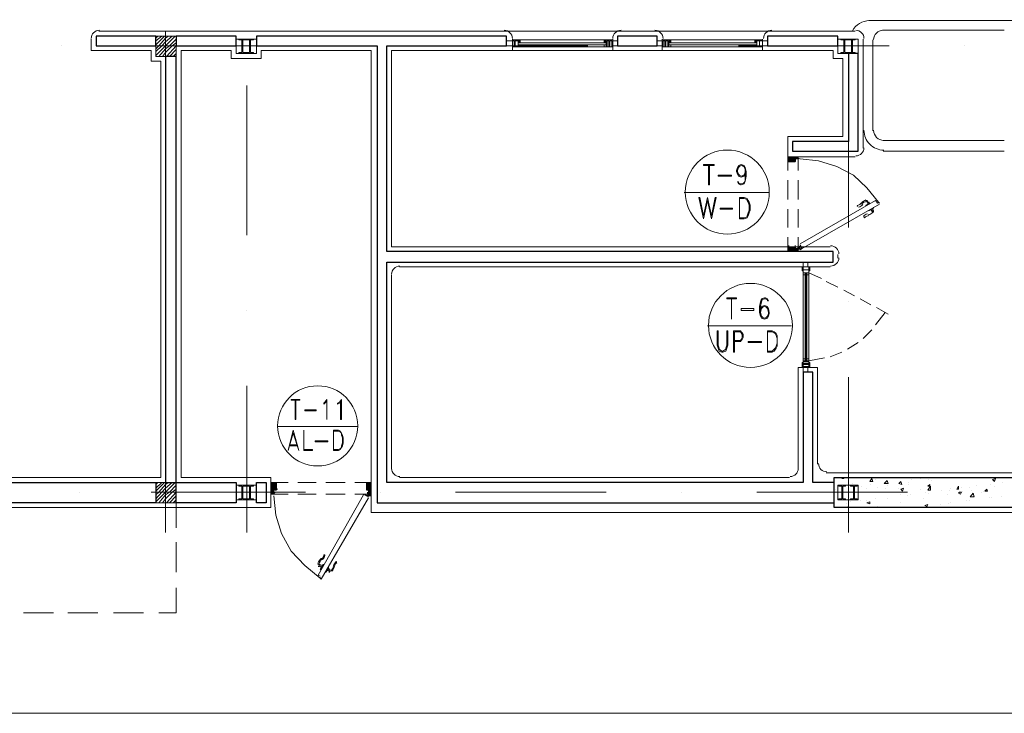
# Model space of a CAD drawing. Header units: metres. Extents: x 5.7 to 89.8, y 4 to 63.5.
# Tile 11 of 25: x 41.9 to 51.7, y 17.3 to 24.3. Entities that reach past the tile are written whole.
import ezdxf

# ---------------------------------------------------------------- set-up
doc = ezdxf.new("R2010")
doc.units = ezdxf.units.M
doc.header["$MEASUREMENT"] = 0
for name, color, linetype in [('PDF3_ax', 7, 'Continuous'), ('PDF3_column', 7, 'Continuous'), ('PDF3_door', 7, 'Continuous'), ('PDF3_furn', 7, 'Continuous'), ('PDF3_hatch-plan', 7, 'Continuous'), ('PDF3_khatchin', 7, 'Continuous'), ('PDF3_Layer5', 7, 'Continuous'), ('PDF3_shear wall', 7, 'Continuous'), ('PDF3_Sym Tip Win', 7, 'Continuous'), ('PDF3_wall', 7, 'Continuous'), ('PDF3_WIN', 7, 'Continuous')]:
    doc.layers.add(name, color=color, linetype=linetype)

msp = doc.modelspace()

# ---------------------------------------------------------------- linework, layer by layer
at = {"layer": 'PDF3_ax', "lineweight": 9}
for points in [[(42.2745, 23.9977), (42.2745, 23.9977)], [(43.0258, 23.9977), (44.5282, 23.9977)], [(45.2795, 23.9977), (45.2795, 23.9977)], [(46.0307, 23.9977), (47.5236, 23.9977)], [(48.2748, 23.9977), (48.2748, 23.9977)], [(49.026, 23.9977), (50.5285, 23.9977)], [(51.2797, 23.9977), (51.2797, 23.9977)], [(43.3147, 23.7377), (43.3147, 22.2352)], [(50.124, 23.6895), (50.124, 22.1871)], [(44.1237, 23.6029), (44.1237, 22.11)], [(43.3147, 21.484), (43.3147, 21.484)], [(50.124, 21.4455), (50.124, 21.4455)], [(44.1237, 21.3588), (44.1237, 21.3588)], [(43.3147, 20.7424), (43.3147, 19.1436)], [(50.124, 20.6942), (50.124, 19.1436)], [(44.1237, 20.6076), (44.1237, 19.1436)], [(42.4575, 19.5481), (42.4575, 19.5481)], [(43.2088, 19.5481), (44.7112, 19.5481)], [(45.4528, 19.5481), (45.4528, 19.5481)], [(46.2041, 19.5481), (47.7065, 19.5481)], [(48.4578, 19.5481), (48.4578, 19.5481)], [(49.209, 19.5481), (50.7115, 19.5481)], [(51.4531, 19.5481), (51.4531, 19.5481)]]:
    msp.add_lwpolyline(points, dxfattribs=at)
at = {"layer": 'PDF3_column', "lineweight": 18}
for points in [[(43.2184, 24.0748), (43.2377, 24.0941)], [(43.2184, 24.0459), (43.2762, 24.0941)], [(43.2184, 24.0074), (43.3051, 24.0941)], [(43.2184, 23.9688), (43.2473, 23.9977), (43.3147, 24.0748), (43.3436, 24.0941)], [(43.2184, 23.94), (43.2762, 23.9977), (43.3147, 24.0363), (43.3821, 24.0941)], [(43.2184, 23.9014), (43.3147, 23.9977), (43.411, 24.0941)], [(43.2473, 23.8918), (43.3147, 23.9688), (43.3532, 23.9977), (43.4207, 24.0652)], [(43.3147, 24.1422), (43.3147, 23.8436)], [(50.1914, 24.0652), (50.0469, 24.0652), (50.1914, 24.0652)], [(43.4688, 23.9977), (43.1702, 23.9977)], [(43.2858, 23.8918), (43.3147, 23.9303), (43.3821, 23.9977), (43.4207, 24.0266)], [(43.3147, 23.9977), (43.3147, 23.9977)], [(43.3243, 23.8918), (43.4207, 23.9977)], [(43.3532, 23.8918), (43.4207, 23.9592)], [(43.3918, 23.8918), (43.4207, 23.9207)], [(50.1914, 23.9207), (50.0469, 23.9207), (50.1914, 23.9207)], [(43.2184, 19.6252), (43.2377, 19.6444)], [(43.2184, 19.5867), (43.2762, 19.6444)], [(43.2184, 19.5578), (43.3051, 19.6444)], [(43.2184, 19.5192), (43.2473, 19.5481), (43.3147, 19.6252), (43.3436, 19.6444)], [(43.2184, 19.4807), (43.2762, 19.5481), (43.3147, 19.5867), (43.3821, 19.6444)], [(43.2184, 19.4518), (43.3147, 19.5481), (43.411, 19.6444)], [(43.3147, 19.6926), (43.3147, 19.394)], [(43.4688, 19.5481), (43.1702, 19.5481)], [(43.2473, 19.4422), (43.3147, 19.5192), (43.3532, 19.5481), (43.4207, 19.6155)], [(43.2858, 19.4422), (43.3147, 19.4807), (43.3821, 19.5481), (43.4207, 19.577)], [(43.3147, 19.5481), (43.3147, 19.5481)], [(43.3243, 19.4422), (43.4207, 19.5481)], [(50.1721, 19.6155), (50.0662, 19.6155), (50.1721, 19.6155)], [(43.3532, 19.4422), (43.4207, 19.5096)], [(43.3918, 19.4422), (43.4207, 19.4711)], [(50.1721, 19.4711), (50.0662, 19.4711), (50.1721, 19.4711)]]:
    msp.add_lwpolyline(points, dxfattribs=at)
for points in [[(43.4207, 23.8918), (43.2184, 23.8918), (43.2184, 24.0941), (43.4207, 24.0941)], [(44.0178, 24.0652), (44.22, 24.0652), (44.22, 23.9207), (44.0178, 23.9207)], [(44.0756, 23.9303), (44.0467, 23.9303), (44.0467, 23.9207), (44.1237, 23.9207), (44.1237, 23.9303), (44.0852, 23.9303), (44.0852, 24.0555), (44.1237, 24.0555), (44.1237, 24.0652), (44.0467, 24.0652), (44.0467, 24.0555), (44.0756, 24.0555)], [(44.1526, 23.9303), (44.1237, 23.9303), (44.1237, 23.9207), (44.1912, 23.9207), (44.1912, 23.9303), (44.1623, 23.9303), (44.1623, 24.0555), (44.1912, 24.0555), (44.1912, 24.0652), (44.1237, 24.0652), (44.1237, 24.0555), (44.1526, 24.0555)], [(50.018, 24.0652), (50.2203, 24.0652), (50.2203, 23.9207), (50.018, 23.9207)], [(50.0758, 23.9303), (50.0469, 23.9303), (50.0469, 23.9207), (50.124, 23.9207), (50.124, 23.9303), (50.0855, 23.9303), (50.0855, 24.0555), (50.124, 24.0555), (50.124, 24.0652), (50.0469, 24.0652), (50.0469, 24.0555), (50.0758, 24.0555)], [(50.1529, 23.9303), (50.124, 23.9303), (50.124, 23.9207), (50.1914, 23.9207), (50.1914, 23.9303), (50.1625, 23.9303), (50.1625, 24.0555), (50.1914, 24.0555), (50.1914, 24.0652), (50.124, 24.0652), (50.124, 24.0555), (50.1529, 24.0555)], [(43.4207, 19.4422), (43.2184, 19.4422), (43.2184, 19.6444), (43.4207, 19.6444)], [(44.0178, 19.6155), (44.22, 19.6155), (44.22, 19.4711), (44.0178, 19.4711)], [(44.0756, 19.4807), (44.0467, 19.4807), (44.0467, 19.4711), (44.1237, 19.4711), (44.1237, 19.4807), (44.0852, 19.4807), (44.0852, 19.6059), (44.1237, 19.6059), (44.1237, 19.6155), (44.0467, 19.6155), (44.0467, 19.6059), (44.0756, 19.6059)], [(44.1526, 19.4807), (44.1237, 19.4807), (44.1237, 19.4711), (44.1912, 19.4711), (44.1912, 19.4807), (44.1623, 19.4807), (44.1623, 19.6059), (44.1912, 19.6059), (44.1912, 19.6155), (44.1237, 19.6155), (44.1237, 19.6059), (44.1526, 19.6059)], [(50.018, 19.6155), (50.2203, 19.6155), (50.2203, 19.4711), (50.018, 19.4711)], [(50.0566, 19.4807), (50.0277, 19.4807), (50.0277, 19.4711), (50.0951, 19.4711), (50.0951, 19.4807), (50.0662, 19.4807), (50.0662, 19.6059), (50.0951, 19.6059), (50.0951, 19.6155), (50.0277, 19.6155), (50.0277, 19.6059), (50.0566, 19.6059)], [(50.1721, 19.4807), (50.1432, 19.4807), (50.1432, 19.4711), (50.2107, 19.4711), (50.2107, 19.4807), (50.1818, 19.4807), (50.1818, 19.6059), (50.2107, 19.6059), (50.2107, 19.6155), (50.1432, 19.6155), (50.1432, 19.6059), (50.1721, 19.6059)]]:
    msp.add_lwpolyline(points, close=True, dxfattribs=at)
at = {"layer": 'PDF3_door', "lineweight": 18}
for points in [[(49.5943, 22.8709), (49.6232, 22.8709), (49.6232, 22.8902), (49.5172, 22.8902), (49.5172, 22.8516)], [(49.5268, 22.842), (49.5846, 22.842)], [(49.5943, 22.8516), (49.5943, 22.8613)], [(49.6424, 22.8709), (49.8254, 22.8516), (50.0084, 22.7938), (50.1721, 22.7072), (50.307, 22.582), (50.4225, 22.4375)], [(49.6424, 22.0233), (50.3936, 22.4567), (50.4129, 22.4279), (50.4225, 22.4375), (50.4322, 22.4279)], [(50.4322, 22.4182), (49.6617, 21.9752), (49.6424, 22.0137)], [(50.4225, 22.4279), (50.4225, 22.4279)], [(49.6232, 21.9656), (49.6232, 21.9463), (49.5172, 21.9463), (49.5172, 21.9945)], [(49.5268, 21.9945), (49.5846, 21.9945)], [(49.5943, 21.9945), (49.5943, 21.9752), (49.6232, 21.9752)], [(49.6232, 21.9463), (49.6232, 21.9463)], [(49.6617, 21.9848), (49.6617, 21.9848)], [(44.3934, 19.5289), (44.3645, 19.5289), (44.3645, 19.6444), (44.4223, 19.6444)], [(44.4223, 19.6348), (44.4223, 19.577)], [(45.3469, 19.5289), (45.3662, 19.5289), (45.3662, 19.6444), (45.318, 19.6444)], [(45.318, 19.6348), (45.318, 19.577)], [(44.3934, 19.5578), (44.3934, 19.5385)], [(44.4223, 19.5674), (44.403, 19.5674)], [(45.318, 19.5674), (45.3373, 19.5674)], [(45.3373, 19.5578), (45.3373, 19.5385)], [(44.3934, 19.5096), (44.4127, 19.317), (44.4705, 19.134), (44.5668, 18.9606), (44.7016, 18.8162), (44.8557, 18.6909)], [(45.2891, 19.5192), (44.8364, 18.7198), (44.8557, 18.7102)], [(44.8557, 18.7006), (44.8557, 18.6909), (44.8653, 18.6813), (45.3373, 19.4903)], [(45.3373, 19.5), (45.2987, 19.5192)], [(45.3276, 19.4903), (45.3276, 19.4903)]]:
    msp.add_lwpolyline(points, dxfattribs=at)
at = {"layer": 'PDF3_door', "lineweight": 0}
for points in [[(49.5943, 22.842), (49.5365, 22.8902), (49.5172, 22.8709), (49.5461, 22.8902), (49.5943, 22.8516), (49.5557, 22.8902), (49.5172, 22.8613), (49.5365, 22.842), (49.5943, 22.8902), (49.5461, 22.842), (49.5172, 22.8709)], [(49.5172, 22.8805), (49.5268, 22.8902), (49.5172, 22.8902), (49.5654, 22.842), (49.5172, 22.8805), (49.5557, 22.842), (49.6039, 22.8902), (49.6232, 22.8805), (49.6135, 22.8902), (49.5654, 22.842), (49.6232, 22.8902), (49.6039, 22.8709), (49.575, 22.8902), (49.5268, 22.842), (49.5846, 22.8902), (49.6135, 22.8709), (49.5943, 22.8902), (49.6232, 22.8709)], [(49.5172, 22.842), (49.5654, 22.8902), (49.5172, 22.8516)], [(49.5943, 22.8709), (49.5654, 22.8902), (49.5943, 22.8613), (49.575, 22.842), (49.5268, 22.8902), (49.5846, 22.842), (49.5943, 22.8516)], [(49.6232, 22.8902), (49.6232, 22.8902)], [(49.5172, 22.8516), (49.5268, 22.842), (49.5172, 22.8516)], [(49.5172, 21.9656), (49.5365, 21.9463), (49.5943, 21.9945), (49.5461, 21.9463), (49.5172, 21.9752), (49.5557, 21.9463), (49.5943, 21.9848), (49.5846, 21.9945), (49.5268, 21.9463), (49.575, 21.9945), (49.5943, 21.9848)], [(49.6232, 21.9656), (49.6135, 21.9752), (49.6232, 21.9559), (49.6135, 21.9463), (49.5654, 21.9945), (49.5943, 21.9752), (49.6232, 21.9463), (49.6039, 21.9752), (49.575, 21.9463), (49.5268, 21.9945), (49.5846, 21.9463), (49.6135, 21.9752), (49.5943, 21.9463), (49.6232, 21.9656), (49.6039, 21.9463), (49.5557, 21.9945), (49.5172, 21.9656), (49.5461, 21.9945), (49.5943, 21.9463), (49.5365, 21.9945), (49.5172, 21.9752)], [(49.6328, 22.0041), (49.6424, 21.9848)], [(49.5654, 21.9463), (49.5943, 21.9752), (49.5654, 21.9463)], [(49.6135, 21.9848), (49.6232, 21.9848)], [(49.6232, 21.9752), (49.6135, 21.9752)], [(49.6424, 21.9752), (49.6328, 21.9752)], [(49.6424, 21.9752), (49.6424, 21.9752)], [(49.6424, 21.9559), (49.6424, 21.9559)], [(44.4223, 19.6444), (44.4223, 19.6348), (44.4127, 19.6444), (44.3645, 19.5963), (44.4223, 19.6444), (44.3645, 19.5867), (44.3934, 19.5578), (44.3741, 19.5289), (44.3645, 19.5385), (44.4223, 19.5963)], [(44.3838, 19.6444), (44.3645, 19.6348), (44.4223, 19.577), (44.4127, 19.5674), (44.3645, 19.6059), (44.403, 19.6444), (44.4223, 19.6252), (44.3645, 19.5674), (44.3934, 19.5385), (44.3645, 19.5578), (44.3934, 19.5289), (44.3934, 19.5385)], [(44.3934, 19.6444), (44.4223, 19.6155), (44.3645, 19.5578), (44.4223, 19.6059), (44.3645, 19.5481), (44.3838, 19.5289), (44.3934, 19.5481), (44.3645, 19.577), (44.4223, 19.6348)], [(44.4223, 19.6059), (44.3838, 19.6444), (44.4223, 19.5963), (44.3741, 19.6444), (44.3645, 19.6444), (44.4223, 19.5867), (44.403, 19.5674), (44.3645, 19.5963), (44.3934, 19.5674)], [(45.318, 19.5963), (45.3373, 19.5674), (45.3662, 19.5385), (45.3662, 19.5289), (45.3373, 19.5578), (45.3662, 19.5867), (45.318, 19.6444), (45.3662, 19.5963), (45.3276, 19.6444), (45.318, 19.6348), (45.318, 19.6444)], [(45.318, 19.6059), (45.3469, 19.6444), (45.318, 19.6155), (45.3662, 19.5578), (45.318, 19.6059), (45.3662, 19.5481), (45.3565, 19.5289), (45.3373, 19.5481), (45.3662, 19.577), (45.318, 19.6348)], [(45.3373, 19.6444), (45.318, 19.6252), (45.3662, 19.5674), (45.3373, 19.5385), (45.3469, 19.5289), (45.3662, 19.5578), (45.3469, 19.5385)], [(45.3469, 19.6444), (45.3662, 19.6252), (45.318, 19.5674), (45.3662, 19.6155), (45.3373, 19.6444), (45.3662, 19.6059), (45.3276, 19.5674), (45.318, 19.5867), (45.3662, 19.6444), (45.318, 19.5963), (45.3565, 19.6444), (45.3662, 19.6348), (45.318, 19.577), (45.3276, 19.5674)], [(45.3662, 19.6444), (45.3662, 19.6444)], [(45.3276, 19.5481), (45.3276, 19.5289)], [(45.3662, 19.5963), (45.3373, 19.5674), (45.3662, 19.5963)], [(45.3469, 19.5289), (45.3373, 19.5289), (45.3373, 19.5481)], [(45.3565, 19.5096), (45.3565, 19.5192)]]:
    msp.add_lwpolyline(points, dxfattribs=at)
for points in [[(49.6232, 22.8805), (49.6135, 22.8709)], [(49.5172, 21.9559), (49.5268, 21.9463), (49.5172, 21.9463), (49.5654, 21.9945)], [(49.5172, 21.9945), (49.5654, 21.9463), (49.5172, 21.9848), (49.5268, 21.9945)], [(49.6328, 21.9656), (49.6328, 21.9752)], [(49.6424, 21.9752), (49.6424, 21.9656), (49.6424, 21.9752)], [(49.6424, 21.9656), (49.6424, 21.9656), (49.6424, 21.9656)], [(44.3645, 19.6252), (44.4223, 19.5674), (44.3645, 19.6155), (44.3934, 19.6444)], [(45.3373, 19.5096), (45.3469, 19.5096), (45.3373, 19.5096)], [(45.3469, 19.5192), (45.3469, 19.5192), (45.3469, 19.5192)], [(45.3469, 19.5096), (45.3469, 19.5096), (45.3469, 19.5096)]]:
    msp.add_lwpolyline(points, close=True, dxfattribs=at)
at = {"layer": 'PDF3_door', "lineweight": 5}
for points in [[(50.221, 22.409, 0.199987), (50.2497, 22.4283, 0.014553), (50.2467, 22.4246)], [(50.3006, 22.4462, 0.092322), (50.2757, 22.4374, 0.099024), (50.2544, 22.4187)], [(50.3158, 22.3023, 0.199984), (50.287, 22.2856, -0.999943), (50.2791, 22.2911)], [(44.8686, 18.886, 0.014544), (44.8653, 18.8857, 0.130767), (44.8332, 18.8387)], [(44.8745, 18.8784, 0.099026), (44.8558, 18.8571, 0.092322), (44.8469, 18.8321)], [(44.8734, 18.8848, 0.199983), (44.8938, 18.9201, -1.000012), (44.9038, 18.9167, -0.199983), (44.8793, 18.8772)], [(44.9637, 18.7648, 0.092349), (44.9809, 18.7849, 0.098999), (44.9899, 18.8117, -0.199983), (45.0151, 18.8515)], [(44.952, 18.7487), (44.9424, 18.7487), (44.952, 18.768), (44.952, 18.7584, 0.361382), (44.9678, 18.7634)], [(44.9736, 18.7586, 0.130791), (44.9982, 18.81, -0.014536), (44.9988, 18.8058)]]:
    msp.add_lwpolyline(points, format="xyb", dxfattribs=at)
msp.add_lwpolyline([(50.2973, 22.4375), (50.3166, 22.4471)], close=True, dxfattribs=at)
for points in [[(50.2973, 22.399), (50.2973, 22.4086), (50.3359, 22.4279)], [(50.3744, 22.3893), (50.3744, 22.3797), (50.3262, 22.3508), (50.3262, 22.3604)], [(50.3455, 22.4279), (50.3455, 22.4279)], [(50.3648, 22.3508), (50.3551, 22.3412), (50.3648, 22.3508), (50.3744, 22.3412)], [(44.8461, 18.8258), (44.8557, 18.8258), (44.8461, 18.8065), (44.8364, 18.8065)], [(44.8461, 18.8065), (44.8557, 18.8162)], [(44.8942, 18.8258), (44.8846, 18.8258), (44.8557, 18.7776), (44.8653, 18.7776)], [(44.9424, 18.7873), (44.9135, 18.7487), (44.9039, 18.7487)], [(44.9424, 18.7969), (44.9328, 18.7969)], [(44.9424, 18.7487), (44.952, 18.768)]]:
    msp.add_lwpolyline(points, dxfattribs=at)
msp.add_lwpolyline([(50.3211, 22.3129, 0.098999), (50.3479, 22.322, 0.092349), (50.368, 22.3392, -0.130792)], format="xyb", close=True, dxfattribs=at)
at = {"layer": 'PDF3_door', "lineweight": 0}
for points in [[(49.6496, 21.9855, 0.414209), (49.652, 21.9945), (49.6424, 22.0041)], [(45.3373, 19.5096), (45.3373, 19.5192), (45.3469, 19.5192, -0.414188), (45.3276, 19.5096), (45.3084, 19.5192), (45.318, 19.5096)]]:
    msp.add_lwpolyline(points, format="xyb", dxfattribs=at)
msp.add_lwpolyline([(45.3276, 19.5192), (45.3373, 19.5192, -0.414193)], format="xyb", close=True, dxfattribs=at)
at = {"layer": 'PDF3_door', "lineweight": 18}
for centre in [(49.6472, 21.9704), (45.3517, 19.5144)]:
    msp.add_circle(centre, 0.00482, dxfattribs=at)
at = {"layer": 'PDF3_door', "lineweight": 0}
for centre in [(49.6472, 21.9704), (45.3517, 19.5144)]:
    msp.add_circle(centre, 0.00482, dxfattribs=at)
at = {"layer": 'PDF3_door', "lineweight": 18}
for centre, start, end in [((49.628, 22.8757), 270.00035, 359.99965), ((49.5317, 22.8564), 180.00035, 269.99965), ((49.5894, 22.8564), 270.00035, 359.99965), ((49.5991, 22.8661), 90.00632, 179.99941), ((49.5317, 21.9993), 90.00632, 179.99941), ((49.5894, 21.9993), 0.00608, 90.00538), ((49.5991, 21.98), 180.00035, 269.99965), ((49.628, 21.9704), 0.00035, 89.99965), ((44.4271, 19.6396), 0.00035, 89.99965), ((45.3228, 19.6396), 90.00035, 179.99965), ((44.3982, 19.5433), 270.00035, 359.99965), ((44.4079, 19.5626), 90.00035, 179.99965), ((44.4271, 19.5818), 270.00035, 359.99965), ((45.3228, 19.5818), 180.00035, 269.99965), ((45.3421, 19.5626), 0.00035, 89.99965), ((45.3517, 19.5433), 180.00632, 269.99941)]:
    msp.add_arc(centre, 0.00482, start, end, dxfattribs=at)
at = {"layer": 'PDF3_door', "lineweight": 5}
for centre, radius, start, end in [((50.2155, 22.4038), 0.00482, 97.3882, 277.38357), ((50.2155, 22.4519), 0.0626, 277.38289, 322.61882), ((50.331, 22.3653), 0.1011, 109.48964, 139.29027), ((50.3022, 22.4423), 0.0144, 30.00334, 109.49005), ((50.2733, 22.423), 0.0433, 0.05505, 31.87134), ((50.3599, 22.4616), 0.0433, 208.13041, 239.94174), ((50.3214, 22.2593), 0.0626, 97.38819, 142.62473), ((50.3118, 22.3845), 0.0818, 277.38093, 280.712), ((50.3214, 22.3267), 0.0433, 28.13041, 59.94174), ((50.4081, 22.3749), 0.0433, 180.05505, 211.87134), ((50.3599, 22.346), 0.0144, 310.51728, 29.99848), ((45.0146, 18.8499), 0.00482, 307.38217, 127.38024), ((44.8509, 18.8306), 0.0144, 160.5157, 240.00188), ((44.8316, 18.7728), 0.0433, 30.05826, 61.86959), ((44.8798, 18.8595), 0.0433, 238.13419, 269.95045), ((44.9279, 18.7247), 0.0433, 58.12866, 89.94495), ((44.9761, 18.8113), 0.0433, 210.06458, 241.87445), ((45.0531, 18.8017), 0.053, 127.38115, 172.61719)]:
    msp.add_arc(centre, radius, start, end, dxfattribs=at)
at = {"layer": 'PDF3_door', "lineweight": 0}
for centre, radius, start, end in [((49.628, 21.98), 0.0144, 0.00545, 90.00524), ((49.6472, 21.9896), 0.0144, 299.99834, 29.99818), ((49.628, 21.98), 0.00482, 0.00608, 90.00538), ((49.6472, 21.9704), 0.00482, 180.00035, 269.99965), ((49.6472, 21.98), 0.00482, 120.00888, 141.22745), ((45.3421, 19.5337), 0.0144, 179.99986, 270.00014), ((45.3421, 19.5337), 0.00482, 180.00035, 269.99965), ((45.3517, 19.524), 0.00482, 128.77898, 149.99818), ((45.3517, 19.524), 0.00482, 0.00035, 89.99965)]:
    msp.add_arc(centre, radius, start, end, dxfattribs=at)
at = {"layer": 'PDF3_door', "transparency": 33554559}
for points in [[(49.6424, 21.9559), (49.6424, 21.9752), (49.6424, 21.9656)], [(49.6424, 21.9752), (49.6424, 21.9559), (49.6424, 21.9656)], [(49.652, 21.9656), (49.6424, 21.9656), (49.6424, 21.9656)], [(49.6424, 21.9559), (49.6424, 21.9656), (49.6424, 21.9656)], [(45.3373, 19.5096), (45.3565, 19.5096), (45.3469, 19.5192)], [(45.3565, 19.5096), (45.3373, 19.5096), (45.3469, 19.5096)], [(45.3565, 19.5096), (45.3469, 19.5192), (45.3469, 19.5192)]]:
    msp.add_solid(points, dxfattribs=at)
at = {"layer": 'PDF3_furn', "lineweight": 9}
msp.add_lwpolyline([(58.715, 28.3414), (58.715, 17.3426), (15.7695, 17.3426), (15.7695, 52.1497), (66.6222, 52.1497), (66.6222, 28.3414)], close=True, dxfattribs=at)
at = {"layer": 'PDF3_furn', "lineweight": 18}
for points in [[(50.3262, 24.2482), (51.8094, 24.2482)], [(50.4611, 24.1518), (51.6746, 24.1518)], [(50.3648, 24.0555), (50.3648, 23.1502)], [(43.4207, 23.9977), (43.4207, 23.9977)], [(50.4707, 23.0539), (51.6746, 23.0539)], [(50.4707, 22.9479), (51.6746, 22.9479)]]:
    msp.add_lwpolyline(points, dxfattribs=at)
for centre, radius, start, end in [((50.331, 24.0603), 0.1878, 89.99998, 152.71), ((50.4659, 24.0603), 0.0915, 89.99996, 180.00004), ((50.4755, 23.155), 0.1974, 179.99999, 270.00001), ((50.4755, 23.155), 0.1011, 180, 270)]:
    msp.add_arc(centre, radius, start, end, dxfattribs=at)
at = {"layer": 'PDF3_hatch-plan', "lineweight": 18}
for points in [[(50.0758, 19.6926), (50.0758, 19.683), (50.0566, 19.683), (50.0662, 19.6926)], [(50.1625, 19.6348), (50.1625, 19.6348)], [(50.3936, 19.6733), (50.3936, 19.6733)], [(50.4996, 19.6444), (50.4996, 19.6444)], [(50.7211, 19.6444), (50.7211, 19.6444)], [(50.75, 19.6733), (50.75, 19.6733)], [(50.8463, 19.683), (50.8463, 19.683)], [(50.9234, 19.6733), (50.9234, 19.6733)], [(50.9523, 19.6637), (50.9523, 19.6637)], [(51.0004, 19.6926), (51.0004, 19.6926)], [(51.0004, 19.6926), (51.01, 19.6926)], [(51.6553, 19.6444), (51.6553, 19.6444)], [(49.9795, 19.6155), (49.9795, 19.6155)], [(49.9891, 19.577), (49.9891, 19.577)], [(50.2492, 19.6059), (50.2492, 19.6059)], [(50.2588, 19.5481), (50.2588, 19.5481)], [(50.307, 19.5867), (50.307, 19.5867)], [(50.3455, 19.6252), (50.3455, 19.6252)], [(50.4129, 19.5963), (50.4129, 19.5963)], [(50.49, 19.5867), (50.49, 19.5867)], [(50.5092, 19.6155), (50.5092, 19.6155)], [(50.6248, 19.5867), (50.6248, 19.5867)], [(50.7211, 19.6252), (50.7211, 19.6252)], [(50.8367, 19.577), (50.8367, 19.577)], [(50.8945, 19.5481), (50.8945, 19.5481)], [(50.9234, 19.5385), (50.9234, 19.5385)], [(51.0486, 19.5674), (51.0486, 19.5674)], [(51.1256, 19.5674), (51.1256, 19.5674)], [(51.1449, 19.5867), (51.1449, 19.5867)], [(51.2508, 19.5963), (51.2508, 19.5963)], [(51.2605, 19.5578), (51.2605, 19.5578)], [(51.3279, 19.5963), (51.3279, 19.5963)], [(51.3471, 19.5674), (51.3471, 19.5674)], [(51.3953, 19.6155), (51.3953, 19.6155)], [(51.4723, 19.5578), (51.4723, 19.5578)], [(51.5398, 19.6252), (51.5398, 19.6252)], [(51.5783, 19.6059), (51.5783, 19.6059)], [(50.1432, 19.4518), (50.1432, 19.4518)], [(50.2395, 19.4614), (50.2395, 19.4614)], [(50.307, 19.4614), (50.307, 19.4614)], [(50.3936, 19.4807), (50.3936, 19.4807)], [(50.5092, 19.4807), (50.5092, 19.4807)], [(50.6441, 19.5192), (50.6441, 19.5192)], [(50.6441, 19.4422), (50.6441, 19.4422)], [(50.7115, 19.5096), (50.7115, 19.5096)], [(50.7404, 19.5289), (50.7404, 19.5289)], [(50.8752, 19.4807), (50.8752, 19.4807)], [(51.1064, 19.5289), (51.1064, 19.5289)], [(51.1449, 19.4422), (51.1449, 19.4422)], [(51.299, 19.4614), (51.299, 19.4614)], [(51.3279, 19.4614), (51.3279, 19.4614)], [(51.5301, 19.4903), (51.5301, 19.4903)], [(51.5494, 19.4903), (51.5494, 19.4903)], [(51.6457, 19.5), (51.6457, 19.5)], [(50.1047, 19.4326), (50.1047, 19.4326)], [(50.1143, 19.4037), (50.1143, 19.4037)], [(50.4129, 19.4037), (50.4129, 19.4037)], [(50.9137, 19.4037), (50.9137, 19.4037)], [(51.0389, 19.4229), (51.0389, 19.4229)], [(51.116, 19.4326), (51.116, 19.4326)]]:
    msp.add_lwpolyline(points, dxfattribs=at)
for points in [[(50.3551, 19.683), (50.3648, 19.6541), (50.3359, 19.6541)], [(50.5189, 19.6348), (50.4803, 19.6348), (50.5092, 19.6637)], [(50.6441, 19.6541), (50.6537, 19.6252), (50.6248, 19.6348)], [(51.5879, 19.683), (51.5783, 19.6541), (51.559, 19.6733)], [(50.673, 19.5867), (50.6633, 19.5578), (50.6441, 19.577)], [(50.933, 19.6252), (50.933, 19.6059), (50.9137, 19.6059)], [(50.9426, 19.5674), (50.9137, 19.5674), (50.9426, 19.6059)], [(51.2219, 19.6059), (51.2219, 19.577), (51.2027, 19.577)], [(51.2508, 19.5481), (51.2412, 19.5289), (51.2219, 19.5385), (51.2316, 19.5481)], [(51.376, 19.5), (51.3375, 19.5), (51.3664, 19.5385)], [(51.5012, 19.577), (51.5109, 19.5578), (51.482, 19.5578)], [(50.3359, 19.4518), (50.3359, 19.4326), (50.307, 19.4422)], [(50.124, 19.4037), (50.124, 19.394)], [(50.9137, 19.4229), (50.9041, 19.4037), (50.8848, 19.4133)]]:
    msp.add_lwpolyline(points, close=True, dxfattribs=at)
at = {"layer": 'PDF3_khatchin', "lineweight": 18}
for points in [[(49.5172, 22.8902), (49.5172, 22.7553)], [(49.6232, 22.8902), (49.6232, 22.7553)], [(49.5172, 22.659), (49.5172, 22.4664)], [(49.6232, 22.659), (49.6232, 22.4664)], [(49.5172, 22.3701), (49.5172, 22.1871)], [(49.6232, 22.3701), (49.6232, 22.1871)], [(49.5172, 22.0908), (49.5172, 21.9463)], [(49.6232, 22.0908), (49.6232, 21.9463)], [(49.7291, 21.7344), (49.8543, 21.6766)], [(49.9025, 21.6477), (50.018, 21.5899)], [(50.0758, 21.561), (50.1818, 21.5033)], [(50.2395, 21.4744), (50.3455, 21.4166)], [(50.3936, 21.2143), (50.49, 21.3395)], [(50.4033, 21.3877), (50.5189, 21.3203)], [(50.2684, 21.0795), (50.3551, 21.1662)], [(50.1143, 20.9735), (50.2203, 21.041)], [(49.941, 20.8965), (50.0566, 20.9446)], [(49.7291, 20.858), (49.8832, 20.8869)], [(44.3645, 19.6444), (44.5379, 19.6444)], [(44.6342, 19.6444), (44.8172, 19.6444)], [(44.9135, 19.6444), (45.1061, 19.6444)], [(45.2024, 19.6444), (45.3662, 19.6444)], [(43.4207, 19.4422), (43.4207, 19.1918)], [(44.3645, 19.5289), (44.5379, 19.5289)], [(44.6342, 19.5289), (44.8172, 19.5289)], [(44.9135, 19.5289), (45.1061, 19.5289)], [(45.2024, 19.5289), (45.3662, 19.5289)], [(43.4207, 19.0473), (43.4207, 18.7487)], [(43.2473, 18.3442), (43.4207, 18.3442), (43.4207, 18.5946)], [(41.8989, 18.3442), (42.1975, 18.3442)], [(42.342, 18.3442), (42.6405, 18.3442)], [(42.7946, 18.3442), (43.0932, 18.3442)]]:
    msp.add_lwpolyline(points, dxfattribs=at)
at = {"layer": 'PDF3_Layer5', "lineweight": 13}
for points in [[(64.6189, 30.3447), (56.7695, 30.3447), (56.7695, 19.3459), (45.3662, 19.3459), (45.3662, 23.9496), (44.2682, 23.9496), (44.2682, 23.8725), (43.9696, 23.8725), (43.9696, 23.9496), (43.4688, 23.9496), (43.4688, 19.6926), (44.3645, 19.6926), (44.3645, 19.394), (24.0234, 19.394)], [(29.4651, 19.6926), (43.2666, 19.6926), (43.2666, 23.8436), (43.1702, 23.8436), (43.1702, 23.9496), (42.5731, 23.9496), (42.5731, 24.0652)], [(42.6502, 24.1422), (46.6856, 24.1422), (47.851, 24.1422), (48.1881, 24.1422), (49.3535, 24.1422), (50.1914, 24.1422)], [(46.7723, 23.9496), (46.7723, 24.0652)], [(47.774, 23.9496), (47.774, 24.0652)], [(48.2652, 23.9496), (48.2652, 24.0652)], [(49.2668, 23.9496), (49.2668, 24.0652)], [(50.2684, 24.0652), (50.2684, 22.9768)], [(50.1914, 22.8902), (49.5172, 22.8902), (49.5172, 23.0924), (50.0662, 23.0924), (50.0662, 23.8725), (49.9699, 23.8725), (49.9699, 23.9496), (45.5684, 23.9496), (45.5684, 21.9945), (49.941, 21.9945)], [(50.018, 21.9174), (50.018, 21.8789)], [(45.5684, 21.7151), (45.5684, 19.7793)], [(45.6455, 21.7922), (49.941, 21.7922)], [(49.8158, 19.8274), (49.8158, 20.7906), (49.6232, 20.7906), (49.6232, 19.7793)], [(49.9025, 19.7407), (56.2205, 19.7407)], [(45.6455, 19.6926), (49.5365, 19.6926)]]:
    msp.add_lwpolyline(points, dxfattribs=at)
for centre, start, end in [((42.655, 24.07), 90, 180), ((46.6905, 24.07), 0.00546, 90), ((47.8558, 24.07), 90, 180), ((48.1929, 24.07), 0.00546, 90), ((49.3583, 24.07), 90, 180), ((50.1962, 24.07), 0.00546, 90), ((50.1962, 22.9816), 270, 360), ((49.9458, 21.9222), 0.00546, 90), ((45.6503, 21.72), 90, 180), ((49.9458, 21.8837), 270, 360), ((49.9073, 19.8322), 180, 270), ((45.6503, 19.7841), 180, 270), ((49.5413, 19.7841), 270, 360)]:
    msp.add_arc(centre, 0.0819, start, end, dxfattribs=at)
at = {"layer": 'PDF3_shear wall', "lineweight": 30}
msp.add_lwpolyline([(56.7213, 24.1229), (56.7213, 19.394), (49.9795, 19.394), (49.9795, 19.6926), (56.4228, 19.6926), (56.4228, 24.1229)], close=True, dxfattribs=at)
at = {"layer": 'PDF3_Sym Tip Win', "lineweight": 18}
for points in [[(48.7852, 22.8035), (48.6793, 22.8035), (48.6793, 22.8131), (48.7852, 22.8131)], [(48.9586, 22.6975), (48.8238, 22.6975), (48.8238, 22.7072), (48.9586, 22.7072)], [(48.7563, 22.2738), (48.7178, 22.4567), (48.6793, 22.2738), (48.6311, 22.4856), (48.6408, 22.4856), (48.6793, 22.3026), (48.7178, 22.4856), (48.7563, 22.3026), (48.7949, 22.4856), (48.8045, 22.4856)], [(49.0356, 22.2738), (49.0838, 22.2738), (49.1127, 22.2834), (49.1223, 22.3026), (49.132, 22.3315), (49.1416, 22.3604), (49.1416, 22.4086), (49.132, 22.4375), (49.1223, 22.4567), (49.1127, 22.476), (49.0838, 22.4856), (49.0356, 22.4856)], [(49.0356, 22.2834), (49.0838, 22.2834), (49.1127, 22.293), (49.1127, 22.3026), (49.1223, 22.3315), (49.132, 22.3604), (49.132, 22.4086), (49.1223, 22.4375), (49.1127, 22.4567), (49.1127, 22.4664), (49.0838, 22.476), (49.0356, 22.476)], [(48.9682, 22.3701), (48.843, 22.3701), (48.843, 22.3797), (48.9682, 22.3797)], [(49.0068, 21.4744), (48.9104, 21.4744), (48.9104, 21.484), (49.0068, 21.484)], [(49.1801, 21.3588), (49.0549, 21.3588), (49.0549, 21.3781), (49.1801, 21.3781)], [(48.9201, 21.1565), (48.9104, 21.1565), (48.9104, 21.0121), (48.9008, 20.9832), (48.9008, 20.9735), (48.8719, 20.9543), (48.8623, 20.9543), (48.8334, 20.9735), (48.8334, 20.9832), (48.8238, 21.0121), (48.8238, 21.1565), (48.8141, 21.1565), (48.8141, 21.0121), (48.8238, 20.9832), (48.8334, 20.9543), (48.8623, 20.9446), (48.8719, 20.9446), (48.9008, 20.9543), (48.9104, 20.9832), (48.9201, 21.0121)], [(49.315, 20.9446), (49.3631, 20.9446), (49.3824, 20.9543), (49.4016, 20.9832), (49.4113, 21.0024), (49.4113, 21.0313), (49.4113, 21.0795), (49.4113, 21.1084), (49.4016, 21.1276), (49.3824, 21.1469), (49.3631, 21.1565), (49.315, 21.1565)], [(49.315, 20.9543), (49.3631, 20.9543), (49.3824, 20.9735), (49.392, 20.9832), (49.4016, 21.0024), (49.4113, 21.0313), (49.4113, 21.0795), (49.4016, 21.1084), (49.392, 21.1276), (49.3824, 21.1373), (49.3631, 21.1469), (49.315, 21.1469)], [(49.2572, 21.041), (49.1223, 21.041), (49.1223, 21.0506), (49.2572, 21.0506)], [(44.6535, 20.4631), (44.5668, 20.4631), (44.5668, 20.4727), (44.6535, 20.4727)], [(44.9231, 20.2705), (44.9231, 20.4535), (44.9039, 20.4342), (44.8942, 20.4246), (44.8942, 20.4342), (44.9039, 20.4438), (44.9231, 20.4727)], [(45.0676, 20.2705), (45.058, 20.2705), (45.058, 20.4535), (45.0483, 20.4342), (45.0291, 20.4246), (45.0291, 20.4342), (45.0483, 20.4438), (45.0676, 20.4727)], [(44.8172, 20.3571), (44.7016, 20.3571), (44.7016, 20.3668), (44.8172, 20.3668)], [(44.586, 20.1645), (44.5379, 19.9623), (44.586, 20.1356), (44.6438, 19.9623)], [(44.692, 19.9623), (44.692, 20.1645), (44.692, 19.9719), (44.7787, 19.9719), (44.7787, 19.9623)], [(44.9905, 19.9623), (45.0387, 19.9623), (45.058, 19.9719), (45.0676, 19.9912), (45.0772, 20.0104), (45.0869, 20.0393), (45.0869, 20.0875), (45.0772, 20.1164), (45.0676, 20.1356), (45.058, 20.1549), (45.0387, 20.1645), (44.9905, 20.1645)], [(44.9905, 19.9719), (45.0387, 19.9719), (45.058, 19.9815), (45.0676, 19.9912), (45.0676, 20.0104), (45.0772, 20.0393), (45.0772, 20.0875), (45.0676, 20.1164), (45.0676, 20.1356), (45.058, 20.1453), (45.0387, 20.1549), (44.9905, 20.1549)], [(44.9328, 20.0489), (44.8076, 20.0489), (44.8076, 20.0586), (44.9328, 20.0586)]]:
    msp.add_lwpolyline(points, close=True, dxfattribs=at)
for points in [[(48.7275, 22.8035), (48.7275, 22.6108), (48.7371, 22.6108), (48.7371, 22.8035)], [(49.0934, 22.7168), (49.0838, 22.6975), (49.0549, 22.6879), (49.026, 22.6975), (49.0164, 22.7168), (49.0068, 22.7457), (49.0068, 22.7553), (49.0164, 22.7842), (49.026, 22.8035), (49.0549, 22.8131), (49.0838, 22.8035), (49.0934, 22.7842), (49.1031, 22.7457), (49.1031, 22.6975), (49.0934, 22.6494), (49.0838, 22.6205), (49.0549, 22.6108), (49.0453, 22.6108), (49.026, 22.6205), (49.0164, 22.6397), (49.026, 22.6397), (49.026, 22.6205)], [(49.0453, 22.6975), (49.026, 22.7168), (49.0164, 22.7457), (49.0164, 22.7553), (49.026, 22.7842), (49.0453, 22.8035)], [(49.0164, 22.7649), (49.026, 22.7938), (49.0549, 22.8035), (49.0838, 22.7938), (49.0934, 22.7649)], [(49.0645, 22.8035), (49.0934, 22.7842), (49.0934, 22.7457), (49.0934, 22.6975), (49.0934, 22.6494), (49.0742, 22.6205)], [(49.0934, 22.7361), (49.0838, 22.7072), (49.0549, 22.6975), (49.026, 22.7072), (49.0164, 22.7361)], [(49.0934, 22.7457), (49.0934, 22.7168), (49.0645, 22.6975)], [(49.0838, 22.6301), (49.0549, 22.6205), (49.0453, 22.6205), (49.026, 22.6301)], [(49.3342, 22.5338), (48.4867, 22.5338)], [(48.9586, 21.4744), (48.9586, 21.2721), (48.9586, 21.4744)], [(49.315, 21.4744), (49.315, 21.4551), (49.3246, 21.4551), (49.315, 21.4744), (49.2957, 21.484), (49.2861, 21.484), (49.2572, 21.4744), (49.2475, 21.4455), (49.2379, 21.3973), (49.2379, 21.3395), (49.2475, 21.301), (49.2572, 21.2817), (49.2861, 21.2721), (49.315, 21.2817), (49.3246, 21.301), (49.3342, 21.3299), (49.3342, 21.3395), (49.3246, 21.3781), (49.315, 21.3973), (49.2861, 21.4069), (49.2572, 21.3973), (49.2475, 21.3781)], [(49.2668, 21.4744), (49.2572, 21.4455), (49.2475, 21.3973), (49.2475, 21.3395), (49.2572, 21.301), (49.2764, 21.2817)], [(49.315, 21.4647), (49.2957, 21.4744), (49.2861, 21.4744), (49.2572, 21.4647)], [(49.3246, 21.3492), (49.315, 21.3877), (49.2861, 21.3973), (49.2572, 21.3877), (49.2475, 21.3492)], [(49.2764, 21.3973), (49.2572, 21.3781), (49.2475, 21.3395)], [(49.2475, 21.3203), (49.2572, 21.2914), (49.2861, 21.2817), (49.315, 21.2914), (49.3246, 21.3203)], [(49.2957, 21.2817), (49.315, 21.301), (49.3246, 21.3299), (49.3246, 21.3395), (49.315, 21.3781), (49.2957, 21.3973)], [(49.5557, 21.2047), (48.7178, 21.2047)], [(48.9586, 21.2721), (48.9586, 21.2721)], [(48.9875, 21.0506), (49.0453, 21.0506), (49.0549, 21.0602), (49.0645, 21.0699), (49.0742, 21.0891), (49.0742, 21.118), (49.0645, 21.1373), (49.0549, 21.1469), (49.0453, 21.1565), (48.9779, 21.1565), (48.9779, 20.9446), (48.9875, 20.9446), (48.9875, 21.1469), (49.0453, 21.1469), (49.0549, 21.1373), (49.0645, 21.118), (49.0645, 21.0891), (49.0549, 21.0699), (49.0453, 21.0602), (48.9875, 21.0602)], [(44.6053, 20.4631), (44.6053, 20.2705), (44.6149, 20.2705), (44.6149, 20.4631)], [(45.2313, 20.203), (44.4319, 20.203)], [(44.5379, 19.9623), (44.5379, 19.9623)], [(44.5475, 20.0104), (44.6342, 20.0104)], [(44.5571, 20.0201), (44.6246, 20.0201)]]:
    msp.add_lwpolyline(points, dxfattribs=at)
for centre, radius in [((48.9153, 22.5386), 0.419), ((49.1464, 21.2095), 0.419), ((44.8316, 20.2079), 0.3997)]:
    msp.add_circle(centre, radius, dxfattribs=at)
at = {"layer": 'PDF3_wall', "lineweight": 30}
for points in [[(43.2184, 24.0941), (42.6213, 24.0941), (42.6213, 23.9977), (43.2184, 23.9977)], [(44.0178, 24.0941), (43.4207, 24.0941), (43.4207, 23.9977), (44.0178, 23.9977)], [(47.8221, 24.0941), (47.8221, 23.9977), (48.217, 23.9977), (48.217, 24.0941)], [(49.315, 24.0941), (49.315, 23.9977), (50.018, 23.9977), (50.018, 24.0941)], [(43.3147, 19.6444), (44.0178, 19.6444), (44.0178, 19.4422), (43.4207, 19.4422), (43.4207, 19.6444), (43.4207, 23.8918), (43.3147, 23.8918)], [(49.5654, 22.9479), (50.2203, 22.9479), (50.2203, 23.9207), (50.124, 23.9207), (50.124, 23.0443), (49.5654, 23.0443)], [(38.2198, 19.4422), (38.2198, 19.6444), (43.2184, 19.6444), (43.2184, 19.4422)], [(44.3164, 19.4422), (44.22, 19.4422), (44.22, 19.6444), (44.3164, 19.6444)]]:
    msp.add_lwpolyline(points, close=True, dxfattribs=at)
msp.add_lwpolyline([(49.9795, 19.6444), (49.7676, 19.6444), (49.7676, 20.7424), (49.6713, 20.7424), (49.6713, 19.6444), (45.5203, 19.6444), (45.5203, 21.8404), (49.9699, 21.8404), (49.9699, 21.9463), (45.5203, 21.9463), (45.5203, 23.9977), (46.7145, 23.9977), (46.7145, 24.0941), (44.22, 24.0941), (44.22, 23.9977), (45.4239, 23.9977), (45.4239, 19.4422), (49.9795, 19.4422)], dxfattribs=at)
at = {"layer": 'PDF3_WIN', "lineweight": 18}
for points in [[(46.7723, 24.0555), (46.7723, 23.9881), (46.8012, 23.9881), (46.8012, 24.0555)], [(46.8494, 24.0266), (46.8301, 24.0266), (46.8301, 24.0555), (46.8301, 23.9881), (46.8012, 23.9881), (46.8012, 24.0555), (46.8301, 24.0555), (46.8494, 24.0555)], [(47.6873, 24.0266), (47.6873, 24.0555), (47.7065, 24.0555), (47.7065, 24.0266)], [(47.7065, 24.0555), (47.7065, 23.9881), (47.7354, 23.9881), (47.7354, 24.0555)], [(48.2652, 24.0555), (48.2652, 23.9881), (48.3037, 23.9881), (48.3037, 24.0555)], [(48.3518, 24.0266), (48.3326, 24.0266), (48.3326, 24.0555), (48.3326, 23.9881), (48.3037, 23.9881), (48.3037, 24.0555), (48.3326, 24.0555), (48.3518, 24.0555)], [(49.1897, 24.0266), (49.1897, 24.0555), (49.209, 24.0555), (49.209, 24.0266)], [(49.209, 24.0555), (49.209, 23.9881), (49.2379, 23.9881), (49.2379, 24.0555)], [(49.2668, 24.0555), (49.2668, 23.9881), (49.2379, 23.9881), (49.2379, 24.0555)], [(46.7723, 24.0459), (46.7145, 24.0459), (46.7145, 23.9977), (46.7723, 23.9977)], [(46.7916, 23.9881), (46.7916, 24.0459), (46.7723, 24.0459), (46.7723, 23.9881)], [(46.8012, 24.0459), (46.8301, 24.0459), (46.8301, 23.9881), (46.8012, 23.9881)], [(46.8494, 24.0459), (46.8494, 24.0363), (46.8301, 24.0363), (46.8301, 24.0459)], [(46.8494, 23.9881), (46.8494, 24.0074), (46.8301, 24.0074), (46.8301, 23.9881)], [(46.8494, 24.0074), (46.8494, 23.9881), (46.8301, 23.9881), (46.8301, 24.0074)], [(47.7065, 24.0459), (47.6873, 24.0459), (47.6873, 24.0363), (47.7065, 24.0363)], [(47.7065, 23.9881), (47.6873, 23.9881), (47.6873, 24.0074), (47.7065, 24.0074)], [(47.6873, 24.0074), (47.6873, 23.9881), (47.7065, 23.9881), (47.7065, 24.0074)], [(47.7354, 23.9881), (47.7354, 24.0459), (47.7162, 24.0459), (47.7162, 23.9881)], [(47.7451, 24.0459), (47.7643, 24.0459), (47.7643, 23.9881), (47.7451, 23.9881)], [(47.8221, 24.0459), (47.774, 24.0459), (47.774, 23.9977), (47.8221, 23.9977)], [(48.2652, 24.0459), (48.217, 24.0459), (48.217, 23.9977), (48.2652, 23.9977)], [(48.294, 23.9881), (48.294, 24.0459), (48.2748, 24.0459), (48.2748, 23.9881)], [(48.3037, 24.0459), (48.3229, 24.0459), (48.3229, 23.9881), (48.3037, 23.9881)], [(48.3518, 24.0459), (48.3518, 24.0363), (48.3326, 24.0363), (48.3326, 24.0459)], [(48.3518, 23.9881), (48.3518, 24.0074), (48.3326, 24.0074), (48.3326, 23.9881)], [(48.3518, 24.0074), (48.3518, 23.9881), (48.3326, 23.9881), (48.3326, 24.0074)], [(49.209, 24.0459), (49.1897, 24.0459), (49.1897, 24.0363), (49.209, 24.0363)], [(49.209, 23.9881), (49.1897, 23.9881), (49.1897, 24.0074), (49.209, 24.0074)], [(49.1897, 24.0074), (49.1897, 23.9881), (49.209, 23.9881), (49.209, 24.0074)], [(49.2379, 23.9881), (49.209, 23.9881), (49.209, 24.0459), (49.2379, 24.0459), (49.2668, 24.0459), (49.2668, 23.9881), (49.2379, 23.9881), (49.2379, 24.0459)], [(49.2283, 23.9881), (49.2379, 23.9881), (49.2475, 23.9881)], [(49.315, 24.0459), (49.2668, 24.0459), (49.2668, 23.9977), (49.315, 23.9977)], [(49.7195, 21.7922), (49.7195, 21.8404), (49.6713, 21.8404), (49.6713, 21.7922)], [(49.6617, 21.7537), (49.6713, 21.7537), (49.6713, 21.7922), (49.6617, 21.7922)], [(49.7291, 21.7633), (49.7291, 21.7344), (49.6713, 21.7344), (49.6713, 21.7633), (49.6713, 21.7922), (49.7291, 21.7922), (49.7291, 21.7633), (49.6713, 21.7633)], [(49.6713, 21.7922), (49.7291, 21.7922), (49.7291, 21.7633), (49.6713, 21.7633)], [(49.6713, 21.7344), (49.7291, 21.7344), (49.7291, 21.7633), (49.6713, 21.7633)], [(49.6713, 21.7344), (49.6713, 21.7151), (49.6906, 21.7151), (49.6906, 21.7344)], [(49.6906, 21.7151), (49.6713, 21.7151), (49.6713, 21.7344), (49.6906, 21.7344)], [(49.7291, 21.7344), (49.7291, 21.7151), (49.7098, 21.7151), (49.7098, 21.7344)], [(49.7098, 21.7151), (49.7291, 21.7151), (49.7291, 21.7344), (49.7098, 21.7344)], [(49.6617, 20.8387), (49.6713, 20.8387), (49.6713, 20.7906), (49.6617, 20.7906)], [(49.6713, 20.8772), (49.6906, 20.8772), (49.6906, 20.858), (49.6713, 20.858)], [(49.6906, 20.8772), (49.6906, 20.858), (49.6713, 20.858), (49.7291, 20.858), (49.7291, 20.8291), (49.6713, 20.8291), (49.6713, 20.858), (49.6713, 20.8772)], [(49.6713, 20.8291), (49.6713, 20.8483), (49.7291, 20.8483), (49.7291, 20.8291)], [(49.6713, 20.7906), (49.7291, 20.7906), (49.7291, 20.8291), (49.6713, 20.8291)], [(49.7291, 20.8194), (49.6713, 20.8194), (49.6713, 20.8002), (49.7291, 20.8002)], [(49.7291, 20.8772), (49.7098, 20.8772), (49.7098, 20.858), (49.7291, 20.858)], [(49.7098, 20.8772), (49.7291, 20.8772), (49.7291, 20.858), (49.7098, 20.858)], [(49.7291, 20.8387), (49.7387, 20.8387), (49.7387, 20.7906), (49.7291, 20.7906)], [(49.7195, 20.7424), (49.7195, 20.7906), (49.6713, 20.7906), (49.6713, 20.7424)]]:
    msp.add_lwpolyline(points, close=True, dxfattribs=at)
for points in [[(46.8108, 24.0555), (46.7916, 24.0555), (46.8108, 24.0555)], [(47.6873, 24.0555), (46.8494, 24.0555)], [(47.7258, 24.0555), (47.7451, 24.0555), (47.7258, 24.0555)], [(47.7451, 23.9881), (47.7258, 23.9881), (47.7354, 23.9881), (47.7354, 24.0555), (47.774, 24.0555), (47.774, 23.9881), (47.7354, 23.9881)], [(48.3133, 24.0555), (48.2844, 24.0555), (48.3133, 24.0555)], [(49.1897, 24.0555), (48.3518, 24.0555)], [(49.2283, 24.0555), (49.2475, 24.0555), (49.2283, 24.0555)], [(46.8108, 23.9881), (46.7916, 23.9881), (46.8108, 23.9881)], [(47.6873, 24.0266), (46.8494, 24.0266)], [(47.6873, 24.0074), (46.8494, 24.0074)], [(47.6873, 23.9881), (46.8494, 23.9881)], [(48.3133, 23.9881), (48.2844, 23.9881), (48.3133, 23.9881)], [(49.1897, 24.0266), (48.3518, 24.0266)], [(49.1897, 24.0074), (48.3518, 24.0074)], [(49.1897, 23.9881), (48.3518, 23.9881)], [(49.6713, 21.7151), (49.6713, 20.8772)], [(49.6906, 21.7151), (49.6906, 20.8772)], [(49.7002, 20.858), (49.7002, 21.7344), (49.7002, 20.858), (49.7002, 21.7344)], [(49.7098, 21.7151), (49.7098, 20.8772)], [(49.7291, 21.7729), (49.7291, 21.7633), (49.7291, 21.7537), (49.7387, 21.7537), (49.7387, 21.7922), (49.7291, 21.7922)], [(49.7291, 21.7344), (49.7291, 21.7344)], [(49.7291, 21.7151), (49.7291, 20.8772)], [(49.6232, 20.0971), (49.6232, 20.0971)]]:
    msp.add_lwpolyline(points, dxfattribs=at)

doc.saveas('drawing.dxf')
